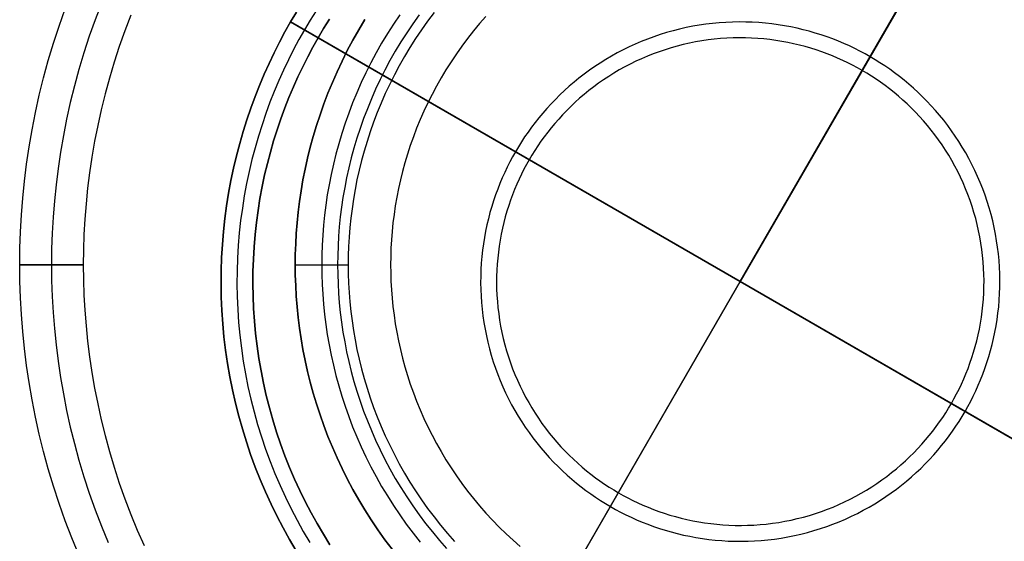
# Model space of a CAD drawing. Header units: millimetres. Extents: x 3618.4 to 3688.4, y 1698.4 to 1768.4.
# Tile 2 of 4: x 3618.4 to 3664.9, y 1720.4 to 1745. Entities that reach past the tile are written whole.
import ezdxf

# ---------------------------------------------------------------- set-up
doc = ezdxf.new("R2010")
doc.units = ezdxf.units.MM
doc.header["$MEASUREMENT"] = 0
for name, color, linetype in [('Layer 02', 7, 'Continuous'), ('Layer 03', 7, 'Continuous'), ('Layer 05', 7, 'Continuous')]:
    doc.layers.add(name, color=color, linetype=linetype)

msp = doc.modelspace()

# ---------------------------------------------------------------- linework, layer by layer
at = {"layer": 'Layer 02', "color": 192}
for points in [[(3652.403, 1732.612), (3664.653, 1753.83)], [(3663.903, 1752.531), (3652.403, 1732.612)], [(3631.185, 1744.862), (3631.462, 1745.33)], [(3631.185, 1744.862), (3631.462, 1745.33)], [(3631.462, 1745.33), (3631.185, 1744.862)], [(3632.385, 1745.392), (3632.103, 1744.941), (3631.835, 1744.487)], [(3633.017, 1744.989), (3632.744, 1744.551), (3632.484, 1744.112)], [(3632.484, 1744.112), (3632.744, 1744.551), (3633.017, 1744.989)], [(3633.017, 1744.989), (3632.744, 1744.551), (3632.484, 1744.112)], [(3631.448, 1719.918), (3631.132, 1720.454), (3630.829, 1721.001), (3630.539, 1721.556), (3630.263, 1722.121), (3630, 1722.693), (3629.752, 1723.273), (3629.519, 1723.861), (3629.301, 1724.455), (3629.097, 1725.055), (3628.91, 1725.661), (3628.738, 1726.271), (3628.581, 1726.886), (3628.441, 1727.504), (3628.317, 1728.125), (3628.209, 1728.749), (3628.118, 1729.374), (3628.042, 1730.001), (3627.983, 1730.628), (3627.94, 1731.255), (3627.914, 1731.881), (3627.903, 1732.506), (3627.908, 1733.128), (3627.929, 1733.748), (3627.966, 1734.365), (3628.017, 1734.979), (3628.084, 1735.588), (3628.166, 1736.192), (3628.262, 1736.791), (3628.372, 1737.384), (3628.496, 1737.971), (3628.634, 1738.551), (3628.784, 1739.124), (3628.947, 1739.69), (3629.123, 1740.247), (3629.31, 1740.797), (3629.509, 1741.338), (3629.719, 1741.87), (3629.94, 1742.392), (3630.17, 1742.906), (3630.411, 1743.41), (3630.66, 1743.904), (3630.919, 1744.388), (3631.185, 1744.862)], [(3631.448, 1719.918), (3631.132, 1720.454), (3630.829, 1721.001), (3630.539, 1721.556), (3630.263, 1722.121), (3630, 1722.693), (3629.752, 1723.273), (3629.519, 1723.861), (3629.301, 1724.455), (3629.097, 1725.055), (3628.91, 1725.661), (3628.738, 1726.271), (3628.581, 1726.886), (3628.441, 1727.504), (3628.317, 1728.125), (3628.209, 1728.749), (3628.118, 1729.374), (3628.042, 1730.001), (3627.983, 1730.628), (3627.94, 1731.255), (3627.914, 1731.881), (3627.903, 1732.506), (3627.908, 1733.128), (3627.929, 1733.748), (3627.966, 1734.365), (3628.017, 1734.979), (3628.084, 1735.588), (3628.166, 1736.192), (3628.262, 1736.791), (3628.372, 1737.384), (3628.496, 1737.971), (3628.634, 1738.551), (3628.784, 1739.124), (3628.947, 1739.69), (3629.123, 1740.247), (3629.31, 1740.797), (3629.509, 1741.338), (3629.719, 1741.87), (3629.94, 1742.392), (3630.17, 1742.906), (3630.411, 1743.41), (3630.66, 1743.904), (3630.919, 1744.388), (3631.185, 1744.862)], [(3631.185, 1744.862), (3630.919, 1744.388), (3630.66, 1743.904), (3630.411, 1743.41), (3630.17, 1742.906), (3629.94, 1742.392), (3629.719, 1741.87), (3629.509, 1741.338), (3629.31, 1740.797), (3629.123, 1740.247), (3628.947, 1739.69), (3628.784, 1739.124), (3628.634, 1738.551), (3628.496, 1737.971), (3628.372, 1737.384), (3628.262, 1736.791), (3628.166, 1736.192), (3628.084, 1735.588), (3628.017, 1734.979), (3627.966, 1734.365), (3627.929, 1733.748), (3627.908, 1733.128), (3627.903, 1732.506), (3627.914, 1731.881), (3627.94, 1731.255), (3627.983, 1730.628), (3628.042, 1730.001), (3628.118, 1729.374), (3628.209, 1728.749), (3628.317, 1728.125), (3628.441, 1727.504), (3628.581, 1726.886), (3628.738, 1726.271), (3628.91, 1725.661), (3629.097, 1725.055), (3629.301, 1724.455), (3629.519, 1723.861), (3629.752, 1723.273), (3630, 1722.693), (3630.263, 1722.121), (3630.539, 1721.556), (3630.829, 1721.001), (3631.132, 1720.454), (3631.448, 1719.918)], [(3652.403, 1732.612), (3631.185, 1744.862)], [(3631.185, 1744.862), (3632.484, 1744.112)], [(3663.012, 1726.487), (3663.145, 1726.724), (3663.274, 1726.966), (3663.399, 1727.213), (3663.519, 1727.465), (3663.634, 1727.722), (3663.745, 1727.983), (3663.85, 1728.249), (3663.949, 1728.52), (3664.043, 1728.794), (3664.131, 1729.073), (3664.212, 1729.356), (3664.287, 1729.643), (3664.356, 1729.933), (3664.418, 1730.226), (3664.473, 1730.523), (3664.521, 1730.822), (3664.562, 1731.124), (3664.596, 1731.429), (3664.621, 1731.735), (3664.64, 1732.044), (3664.65, 1732.354), (3664.653, 1732.665), (3664.647, 1732.978), (3664.634, 1733.291), (3664.613, 1733.604), (3664.583, 1733.918), (3664.545, 1734.231), (3664.5, 1734.544), (3664.446, 1734.855), (3664.384, 1735.166), (3664.313, 1735.475), (3664.235, 1735.783), (3664.149, 1736.088), (3664.055, 1736.391), (3663.954, 1736.691), (3663.845, 1736.988), (3663.728, 1737.281), (3663.604, 1737.571), (3663.473, 1737.858), (3663.335, 1738.14), (3663.19, 1738.418), (3663.038, 1738.691), (3662.88, 1738.959), (3662.716, 1739.222), (3662.546, 1739.481), (3662.37, 1739.733), (3662.189, 1739.98), (3662.003, 1740.221), (3661.811, 1740.457), (3661.615, 1740.686), (3661.415, 1740.909), (3661.21, 1741.126), (3661.002, 1741.336), (3660.79, 1741.541), (3660.574, 1741.738), (3660.356, 1741.929), (3660.135, 1742.114), (3659.911, 1742.292), (3659.685, 1742.463), (3659.456, 1742.628), (3659.226, 1742.786), (3658.995, 1742.937), (3658.762, 1743.082), (3658.528, 1743.221), (3658.291, 1743.354), (3658.049, 1743.483), (3657.802, 1743.608), (3657.55, 1743.728), (3657.293, 1743.844), (3657.032, 1743.954), (3656.766, 1744.059), (3656.495, 1744.158), (3656.22, 1744.252), (3655.942, 1744.34), (3655.659, 1744.421), (3655.372, 1744.497), (3655.082, 1744.565), (3654.789, 1744.627), (3654.492, 1744.683), (3654.193, 1744.731), (3653.891, 1744.771), (3653.586, 1744.805), (3653.279, 1744.831), (3652.971, 1744.849), (3652.661, 1744.859), (3652.35, 1744.862), (3652.037, 1744.857), (3651.724, 1744.843), (3651.411, 1744.822), (3651.097, 1744.792), (3650.784, 1744.755), (3650.471, 1744.709), (3650.159, 1744.655), (3649.849, 1744.593), (3649.54, 1744.523), (3649.232, 1744.445), (3648.927, 1744.359), (3648.624, 1744.265), (3648.324, 1744.163), (3648.027, 1744.054), (3647.733, 1743.937), (3647.443, 1743.813), (3647.157, 1743.682), (3646.875, 1743.544), (3646.597, 1743.399), (3646.324, 1743.247), (3646.056, 1743.089), (3645.792, 1742.925), (3645.534, 1742.755), (3645.282, 1742.58), (3645.035, 1742.398), (3644.793, 1742.212), (3644.558, 1742.021), (3644.329, 1741.825), (3644.106, 1741.624), (3643.889, 1741.42), (3643.678, 1741.211), (3643.474, 1740.999), (3643.277, 1740.784), (3643.086, 1740.565), (3642.901, 1740.344), (3642.723, 1740.12), (3642.552, 1739.894), (3642.387, 1739.666), (3642.229, 1739.435), (3642.078, 1739.204), (3641.933, 1738.971), (3641.794, 1738.737)], [(3631.835, 1744.487), (3631.576, 1744.028), (3631.326, 1743.558), (3631.084, 1743.079), (3630.851, 1742.591), (3630.627, 1742.093), (3630.414, 1741.586), (3630.21, 1741.07), (3630.017, 1740.546), (3629.836, 1740.014), (3629.665, 1739.473), (3629.507, 1738.925), (3629.361, 1738.369), (3629.228, 1737.807), (3629.108, 1737.238), (3629.001, 1736.663), (3628.908, 1736.082), (3628.829, 1735.497), (3628.764, 1734.906), (3628.714, 1734.312), (3628.678, 1733.714), (3628.658, 1733.112), (3628.653, 1732.509), (3628.663, 1731.903), (3628.689, 1731.296), (3628.731, 1730.689), (3628.788, 1730.081), (3628.861, 1729.473), (3628.95, 1728.867), (3629.054, 1728.263), (3629.175, 1727.66), (3629.311, 1727.061), (3629.462, 1726.465), (3629.629, 1725.873), (3629.811, 1725.286), (3630.008, 1724.705), (3630.22, 1724.129), (3630.446, 1723.559), (3630.686, 1722.997), (3630.941, 1722.442), (3631.208, 1721.895), (3631.489, 1721.356), (3631.783, 1720.827), (3632.089, 1720.306)], [(3632.484, 1744.112), (3632.234, 1743.667), (3631.991, 1743.213), (3631.757, 1742.749), (3631.531, 1742.276), (3631.315, 1741.794), (3631.108, 1741.303), (3630.911, 1740.803), (3630.724, 1740.296), (3630.548, 1739.78), (3630.383, 1739.256), (3630.23, 1738.725), (3630.089, 1738.187), (3629.96, 1737.643), (3629.843, 1737.092), (3629.74, 1736.535), (3629.65, 1735.973), (3629.573, 1735.405), (3629.51, 1734.834), (3629.462, 1734.258), (3629.428, 1733.679), (3629.408, 1733.097), (3629.403, 1732.512), (3629.413, 1731.926), (3629.438, 1731.338), (3629.478, 1730.749), (3629.534, 1730.161), (3629.605, 1729.573), (3629.691, 1728.985), (3629.792, 1728.4), (3629.908, 1727.817), (3630.04, 1727.236), (3630.187, 1726.659), (3630.348, 1726.086), (3630.524, 1725.518), (3630.715, 1724.954), (3630.92, 1724.397), (3631.139, 1723.845), (3631.372, 1723.3), (3631.618, 1722.763), (3631.878, 1722.233), (3632.15, 1721.712), (3632.434, 1721.199), (3632.731, 1720.695), (3633.039, 1720.201)], [(3633.039, 1720.201), (3632.731, 1720.695), (3632.434, 1721.199), (3632.15, 1721.712), (3631.878, 1722.233), (3631.618, 1722.763), (3631.372, 1723.3), (3631.139, 1723.845), (3630.92, 1724.397), (3630.715, 1724.954), (3630.524, 1725.518), (3630.348, 1726.086), (3630.187, 1726.659), (3630.04, 1727.236), (3629.908, 1727.817), (3629.792, 1728.4), (3629.691, 1728.985), (3629.605, 1729.573), (3629.534, 1730.161), (3629.478, 1730.749), (3629.438, 1731.338), (3629.413, 1731.926), (3629.403, 1732.512), (3629.408, 1733.097), (3629.428, 1733.679), (3629.462, 1734.258), (3629.51, 1734.834), (3629.573, 1735.405), (3629.65, 1735.973), (3629.74, 1736.535), (3629.843, 1737.092), (3629.96, 1737.643), (3630.089, 1738.187), (3630.23, 1738.725), (3630.383, 1739.256), (3630.548, 1739.78), (3630.724, 1740.296), (3630.911, 1740.803), (3631.108, 1741.303), (3631.315, 1741.794), (3631.531, 1742.276), (3631.757, 1742.749), (3631.991, 1743.213), (3632.234, 1743.667), (3632.484, 1744.112)], [(3632.484, 1744.112), (3632.234, 1743.667), (3631.991, 1743.213), (3631.757, 1742.749), (3631.531, 1742.276), (3631.315, 1741.794), (3631.108, 1741.303), (3630.911, 1740.803), (3630.724, 1740.296), (3630.548, 1739.78), (3630.383, 1739.256), (3630.23, 1738.725), (3630.089, 1738.187), (3629.96, 1737.643), (3629.843, 1737.092), (3629.74, 1736.535), (3629.65, 1735.973), (3629.573, 1735.405), (3629.51, 1734.834), (3629.462, 1734.258), (3629.428, 1733.679), (3629.408, 1733.097), (3629.403, 1732.512), (3629.413, 1731.926), (3629.438, 1731.338), (3629.478, 1730.749), (3629.534, 1730.161), (3629.605, 1729.573), (3629.691, 1728.985), (3629.792, 1728.4), (3629.908, 1727.817), (3630.04, 1727.236), (3630.187, 1726.659), (3630.348, 1726.086), (3630.524, 1725.518), (3630.715, 1724.954), (3630.92, 1724.397), (3631.139, 1723.845), (3631.372, 1723.3), (3631.618, 1722.763), (3631.878, 1722.233), (3632.15, 1721.712), (3632.434, 1721.199), (3632.731, 1720.695), (3633.039, 1720.201)], [(3632.484, 1744.112), (3652.403, 1732.612)], [(3662.362, 1726.862), (3662.487, 1727.085), (3662.609, 1727.312), (3662.726, 1727.544), (3662.838, 1727.78), (3662.947, 1728.021), (3663.05, 1728.267), (3663.149, 1728.516), (3663.242, 1728.77), (3663.33, 1729.028), (3663.413, 1729.29), (3663.489, 1729.555), (3663.56, 1729.824), (3663.624, 1730.097), (3663.683, 1730.372), (3663.734, 1730.651), (3663.779, 1730.932), (3663.818, 1731.215), (3663.849, 1731.501), (3663.873, 1731.789), (3663.89, 1732.079), (3663.9, 1732.37), (3663.903, 1732.662), (3663.898, 1732.955), (3663.885, 1733.249), (3663.865, 1733.543), (3663.837, 1733.838), (3663.802, 1734.132), (3663.759, 1734.425), (3663.708, 1734.718), (3663.65, 1735.01), (3663.584, 1735.3), (3663.511, 1735.588), (3663.43, 1735.875), (3663.342, 1736.159), (3663.247, 1736.441), (3663.144, 1736.72), (3663.035, 1736.995), (3662.918, 1737.268), (3662.795, 1737.537), (3662.665, 1737.801), (3662.529, 1738.062), (3662.387, 1738.319), (3662.239, 1738.571), (3662.085, 1738.818), (3661.925, 1739.06), (3661.76, 1739.297), (3661.59, 1739.529), (3661.415, 1739.756), (3661.235, 1739.976), (3661.051, 1740.192), (3660.863, 1740.401), (3660.671, 1740.605), (3660.476, 1740.802), (3660.276, 1740.994), (3660.074, 1741.179), (3659.869, 1741.359), (3659.661, 1741.532), (3659.451, 1741.699), (3659.239, 1741.86), (3659.024, 1742.014), (3658.808, 1742.163), (3658.591, 1742.305), (3658.372, 1742.441), (3658.153, 1742.571), (3657.93, 1742.696), (3657.703, 1742.818), (3657.471, 1742.935), (3657.235, 1743.048), (3656.994, 1743.156), (3656.748, 1743.259), (3656.498, 1743.358), (3656.245, 1743.451), (3655.987, 1743.539), (3655.725, 1743.622), (3655.459, 1743.698), (3655.19, 1743.769), (3654.918, 1743.834), (3654.643, 1743.892), (3654.364, 1743.944), (3654.083, 1743.989), (3653.8, 1744.027), (3653.514, 1744.058), (3653.226, 1744.083), (3652.936, 1744.1), (3652.645, 1744.109), (3652.353, 1744.112), (3652.06, 1744.107), (3651.766, 1744.094), (3651.471, 1744.074), (3651.177, 1744.047), (3650.883, 1744.011), (3650.59, 1743.968), (3650.297, 1743.918), (3650.005, 1743.859), (3649.715, 1743.793), (3649.426, 1743.72), (3649.14, 1743.639), (3648.856, 1743.551), (3648.574, 1743.456), (3648.295, 1743.353), (3648.019, 1743.244), (3647.747, 1743.127), (3647.478, 1743.004), (3647.213, 1742.875), (3646.953, 1742.738), (3646.696, 1742.596), (3646.444, 1742.448), (3646.197, 1742.294), (3645.955, 1742.134), (3645.718, 1741.969), (3645.486, 1741.799), (3645.259, 1741.624), (3645.038, 1741.445), (3644.823, 1741.261), (3644.614, 1741.073), (3644.41, 1740.88), (3644.212, 1740.685), (3644.021, 1740.486), (3643.835, 1740.283), (3643.656, 1740.078), (3643.483, 1739.87), (3643.316, 1739.66), (3643.155, 1739.448), (3643, 1739.234), (3642.852, 1739.018), (3642.71, 1738.8), (3642.574, 1738.582), (3642.444, 1738.362)], [(3641.794, 1738.737), (3641.661, 1738.5), (3641.531, 1738.258), (3641.407, 1738.011), (3641.287, 1737.759), (3641.171, 1737.502), (3641.061, 1737.241), (3640.956, 1736.975), (3640.857, 1736.704), (3640.763, 1736.43), (3640.675, 1736.151), (3640.593, 1735.868), (3640.518, 1735.581), (3640.449, 1735.291), (3640.387, 1734.998), (3640.332, 1734.701), (3640.284, 1734.402), (3640.243, 1734.1), (3640.21, 1733.795), (3640.184, 1733.489), (3640.166, 1733.18), (3640.156, 1732.87), (3640.153, 1732.559), (3640.158, 1732.246), (3640.172, 1731.933), (3640.193, 1731.62), (3640.223, 1731.306), (3640.26, 1730.993), (3640.306, 1730.68), (3640.36, 1730.369), (3640.422, 1730.058), (3640.492, 1729.749), (3640.57, 1729.441), (3640.656, 1729.136), (3640.75, 1728.834), (3640.852, 1728.533), (3640.961, 1728.236), (3641.078, 1727.943), (3641.202, 1727.653), (3641.333, 1727.366), (3641.471, 1727.084), (3641.616, 1726.806), (3641.767, 1726.533), (3641.925, 1726.265), (3642.089, 1726.002), (3642.26, 1725.744), (3642.435, 1725.491), (3642.616, 1725.244), (3642.803, 1725.003), (3642.994, 1724.767), (3643.19, 1724.538), (3643.391, 1724.315), (3643.595, 1724.098), (3643.804, 1723.888), (3644.016, 1723.683), (3644.231, 1723.486), (3644.45, 1723.295), (3644.671, 1723.11), (3644.895, 1722.932), (3645.121, 1722.761), (3645.349, 1722.596), (3645.579, 1722.438), (3645.811, 1722.287), (3646.044, 1722.142), (3646.278, 1722.003), (3646.515, 1721.87), (3646.757, 1721.741), (3647.004, 1721.616), (3647.256, 1721.496), (3647.513, 1721.38), (3647.774, 1721.27), (3648.04, 1721.165), (3648.31, 1721.066), (3648.585, 1720.972), (3648.864, 1720.884), (3649.147, 1720.803), (3649.433, 1720.727), (3649.723, 1720.659), (3650.017, 1720.597), (3650.313, 1720.542), (3650.613, 1720.494), (3650.915, 1720.453), (3651.22, 1720.419), (3651.526, 1720.393), (3651.835, 1720.375), (3652.145, 1720.365), (3652.456, 1720.362), (3652.768, 1720.367), (3653.081, 1720.381), (3653.395, 1720.402), (3653.708, 1720.432), (3654.022, 1720.469), (3654.334, 1720.515), (3654.646, 1720.569), (3654.957, 1720.631), (3655.266, 1720.701), (3655.573, 1720.779), (3655.879, 1720.865), (3656.181, 1720.959), (3656.481, 1721.061), (3656.778, 1721.17), (3657.072, 1721.287), (3657.362, 1721.411), (3657.649, 1721.542), (3657.931, 1721.68), (3658.208, 1721.825), (3658.482, 1721.977), (3658.75, 1722.135), (3659.013, 1722.299), (3659.271, 1722.469), (3659.524, 1722.644), (3659.771, 1722.826), (3660.012, 1723.012), (3660.248, 1723.203), (3660.477, 1723.399), (3660.7, 1723.6), (3660.917, 1723.804), (3661.127, 1724.013), (3661.331, 1724.225), (3661.529, 1724.44), (3661.72, 1724.659), (3661.904, 1724.88), (3662.082, 1725.104), (3662.254, 1725.33), (3662.418, 1725.559), (3662.576, 1725.789), (3662.728, 1726.02), (3662.873, 1726.253), (3663.012, 1726.487)], [(3642.444, 1738.362), (3642.318, 1738.14), (3642.197, 1737.912), (3642.08, 1737.68), (3641.967, 1737.444), (3641.859, 1737.203), (3641.755, 1736.957), (3641.657, 1736.708), (3641.563, 1736.454), (3641.476, 1736.196), (3641.393, 1735.934), (3641.316, 1735.669), (3641.246, 1735.4), (3641.181, 1735.127), (3641.123, 1734.852), (3641.071, 1734.573), (3641.026, 1734.292), (3640.988, 1734.009), (3640.957, 1733.723), (3640.932, 1733.435), (3640.915, 1733.145), (3640.905, 1732.854), (3640.903, 1732.562), (3640.908, 1732.269), (3640.92, 1731.975), (3640.941, 1731.681), (3640.968, 1731.386), (3641.004, 1731.092), (3641.047, 1730.799), (3641.097, 1730.506), (3641.156, 1730.214), (3641.221, 1729.924), (3641.295, 1729.636), (3641.375, 1729.349), (3641.464, 1729.065), (3641.559, 1728.783), (3641.661, 1728.504), (3641.771, 1728.229), (3641.887, 1727.956), (3642.011, 1727.687), (3642.14, 1727.423), (3642.276, 1727.162), (3642.419, 1726.905), (3642.567, 1726.653), (3642.721, 1726.406), (3642.881, 1726.164), (3643.046, 1725.927), (3643.216, 1725.695), (3643.391, 1725.469), (3643.57, 1725.248), (3643.754, 1725.032), (3643.942, 1724.823), (3644.134, 1724.619), (3644.33, 1724.422), (3644.529, 1724.23), (3644.731, 1724.045), (3644.937, 1723.865), (3645.144, 1723.692), (3645.355, 1723.525), (3645.567, 1723.364), (3645.781, 1723.21), (3645.997, 1723.061), (3646.215, 1722.919), (3646.433, 1722.783), (3646.653, 1722.653), (3646.875, 1722.528), (3647.103, 1722.406), (3647.334, 1722.289), (3647.571, 1722.176), (3647.812, 1722.068), (3648.057, 1721.965), (3648.307, 1721.866), (3648.561, 1721.773), (3648.819, 1721.685), (3649.081, 1721.602), (3649.346, 1721.526), (3649.615, 1721.455), (3649.887, 1721.39), (3650.163, 1721.332), (3650.441, 1721.281), (3650.722, 1721.235), (3651.006, 1721.197), (3651.292, 1721.166), (3651.58, 1721.142), (3651.869, 1721.124), (3652.161, 1721.115), (3652.453, 1721.112), (3652.746, 1721.117), (3653.04, 1721.13), (3653.334, 1721.15), (3653.628, 1721.178), (3653.923, 1721.213), (3654.216, 1721.256), (3654.509, 1721.307), (3654.8, 1721.365), (3655.091, 1721.431), (3655.379, 1721.504), (3655.666, 1721.585), (3655.95, 1721.673), (3656.232, 1721.768), (3656.511, 1721.871), (3656.786, 1721.98), (3657.059, 1722.097), (3657.327, 1722.22), (3657.592, 1722.349), (3657.853, 1722.486), (3658.109, 1722.628), (3658.361, 1722.776), (3658.609, 1722.93), (3658.851, 1723.09), (3659.088, 1723.255), (3659.32, 1723.425), (3659.546, 1723.6), (3659.767, 1723.779), (3659.982, 1723.963), (3660.192, 1724.152), (3660.395, 1724.344), (3660.593, 1724.539), (3660.785, 1724.738), (3660.97, 1724.941), (3661.15, 1725.146), (3661.323, 1725.354), (3661.49, 1725.564), (3661.651, 1725.776), (3661.805, 1725.99), (3661.954, 1726.206), (3662.096, 1726.424), (3662.232, 1726.642), (3662.362, 1726.862)], [(3652.403, 1732.612), (3640.153, 1711.394)], [(3640.903, 1712.693), (3652.403, 1732.612)], [(3652.403, 1732.612), (3672.321, 1721.112)], [(3673.62, 1720.362), (3652.403, 1732.612)]]:
    msp.add_lwpolyline(points, dxfattribs=at)
at = {"layer": 'Layer 02', "color": 192, "extrusion": (1, 0, 0)}
for points in [[(1744.862, 71.03), (1744.862, 91.03)], [(1744.112, 91.03), (1744.112, 72.53)]]:
    msp.add_lwpolyline(points, dxfattribs=at)
at = {"layer": 'Layer 03', "color": 5, "extrusion": (1, 0, 0)}
for points in [[(1733.407, 72.769), (1753.451, 72.769), (1753.496, 72.771), (1753.541, 72.773), (1753.587, 72.777), (1753.632, 72.782), (1753.678, 72.787), (1753.725, 72.794), (1753.771, 72.802), (1753.817, 72.812), (1753.864, 72.822), (1753.911, 72.833), (1753.957, 72.846), (1754.004, 72.86), (1754.05, 72.875), (1754.097, 72.892), (1754.143, 72.909), (1754.189, 72.928), (1754.235, 72.948), (1754.28, 72.97), (1754.326, 72.992), (1754.37, 73.016), (1754.414, 73.041), (1754.458, 73.068), (1754.501, 73.095), (1754.544, 73.124), (1754.586, 73.153), (1754.627, 73.184), (1754.668, 73.216), (1754.707, 73.249), (1754.746, 73.283), (1754.784, 73.319), (1754.821, 73.355), (1754.857, 73.392), (1754.892, 73.43), (1754.927, 73.469), (1754.96, 73.508), (1754.992, 73.549), (1755.023, 73.59), (1755.052, 73.632), (1755.081, 73.675), (1755.108, 73.718), (1755.135, 73.761), (1755.16, 73.806), (1755.184, 73.85), (1755.206, 73.895), (1755.228, 73.941), (1755.248, 73.987), (1755.267, 74.033), (1755.284, 74.079), (1755.301, 74.125), (1755.316, 74.172), (1755.33, 74.219), (1755.343, 74.265), (1755.354, 74.312), (1755.364, 74.359), (1755.374, 74.405), (1755.382, 74.451), (1755.388, 74.498), (1755.394, 74.544), (1755.399, 74.589), (1755.402, 74.635), (1755.405, 74.68), (1755.406, 74.725), (1755.407, 165.231)], [(1752.907, 165.231), (1752.906, 77.225), (1752.905, 77.18), (1752.902, 77.135), (1752.899, 77.089), (1752.894, 77.044), (1752.888, 76.998), (1752.882, 76.951), (1752.874, 76.905), (1752.864, 76.859), (1752.854, 76.812), (1752.843, 76.765), (1752.83, 76.719), (1752.816, 76.672), (1752.801, 76.625), (1752.784, 76.579), (1752.767, 76.533), (1752.748, 76.487), (1752.728, 76.441), (1752.706, 76.395), (1752.684, 76.35), (1752.66, 76.306), (1752.635, 76.261), (1752.608, 76.218), (1752.581, 76.175), (1752.552, 76.132), (1752.523, 76.09), (1752.492, 76.049), (1752.46, 76.008), (1752.427, 75.969), (1752.392, 75.93), (1752.357, 75.892), (1752.321, 75.855), (1752.284, 75.819), (1752.246, 75.783), (1752.207, 75.749), (1752.168, 75.716), (1752.127, 75.684), (1752.086, 75.653), (1752.044, 75.624), (1752.001, 75.595), (1751.958, 75.568), (1751.914, 75.541), (1751.87, 75.516), (1751.826, 75.492), (1751.78, 75.47), (1751.735, 75.448), (1751.689, 75.428), (1751.643, 75.409), (1751.597, 75.392), (1751.55, 75.375), (1751.504, 75.36), (1751.457, 75.346), (1751.411, 75.333), (1751.364, 75.322), (1751.317, 75.312), (1751.271, 75.302), (1751.225, 75.294), (1751.178, 75.287), (1751.132, 75.282), (1751.087, 75.277), (1751.041, 75.273), (1750.996, 75.271), (1750.951, 75.269), (1733.407, 75.269)], [(1713.907, 165.231), (1713.907, 77.225), (1713.909, 77.18), (1713.911, 77.135), (1713.915, 77.089), (1713.92, 77.044), (1713.925, 76.998), (1713.932, 76.951), (1713.94, 76.905), (1713.95, 76.859), (1713.96, 76.812), (1713.971, 76.765), (1713.984, 76.719), (1713.998, 76.672), (1714.013, 76.625), (1714.03, 76.579), (1714.047, 76.533), (1714.066, 76.487), (1714.086, 76.441), (1714.108, 76.395), (1714.13, 76.35), (1714.154, 76.306), (1714.179, 76.261), (1714.206, 76.218), (1714.233, 76.175), (1714.262, 76.132), (1714.291, 76.09), (1714.322, 76.049), (1714.354, 76.008), (1714.387, 75.969), (1714.421, 75.93), (1714.457, 75.892), (1714.493, 75.855), (1714.53, 75.819), (1714.568, 75.783), (1714.607, 75.749), (1714.646, 75.716), (1714.687, 75.684), (1714.728, 75.653), (1714.77, 75.624), (1714.813, 75.595), (1714.856, 75.568), (1714.899, 75.541), (1714.944, 75.516), (1714.988, 75.492), (1715.033, 75.47), (1715.079, 75.448), (1715.125, 75.428), (1715.171, 75.409), (1715.217, 75.392), (1715.263, 75.375), (1715.31, 75.36), (1715.357, 75.346), (1715.403, 75.333), (1715.45, 75.322), (1715.497, 75.312), (1715.543, 75.302), (1715.589, 75.294), (1715.636, 75.287), (1715.682, 75.282), (1715.727, 75.277), (1715.773, 75.273), (1715.818, 75.271), (1715.863, 75.269), (1733.407, 75.269)], [(1733.407, 72.769), (1713.363, 72.769), (1713.318, 72.771), (1713.273, 72.773), (1713.227, 72.777), (1713.182, 72.782), (1713.136, 72.787), (1713.089, 72.794), (1713.043, 72.802), (1712.997, 72.812), (1712.95, 72.822), (1712.903, 72.833), (1712.857, 72.846), (1712.81, 72.86), (1712.763, 72.875), (1712.717, 72.892), (1712.671, 72.909), (1712.625, 72.928), (1712.579, 72.948), (1712.533, 72.97), (1712.488, 72.992), (1712.444, 73.016), (1712.399, 73.041), (1712.356, 73.068), (1712.313, 73.095), (1712.27, 73.124), (1712.228, 73.153), (1712.187, 73.184), (1712.146, 73.216), (1712.107, 73.249), (1712.068, 73.283), (1712.03, 73.319), (1711.993, 73.355), (1711.957, 73.392), (1711.921, 73.43), (1711.887, 73.469), (1711.854, 73.508), (1711.822, 73.549), (1711.791, 73.59), (1711.762, 73.632), (1711.733, 73.675), (1711.706, 73.718), (1711.679, 73.761), (1711.654, 73.806), (1711.63, 73.85), (1711.608, 73.895), (1711.586, 73.941), (1711.566, 73.987), (1711.547, 74.033), (1711.53, 74.079), (1711.513, 74.125), (1711.498, 74.172), (1711.484, 74.219), (1711.471, 74.265), (1711.46, 74.312), (1711.45, 74.359), (1711.44, 74.405), (1711.432, 74.451), (1711.425, 74.498), (1711.42, 74.544), (1711.415, 74.589), (1711.411, 74.635), (1711.409, 74.68), (1711.407, 74.725), (1711.407, 165.231)]]:
    msp.add_lwpolyline(points, dxfattribs=at)
at = {"layer": 'Layer 03', "color": 5}
for points in [[(3636.332, 1745.203), (3636.035, 1744.762), (3635.75, 1744.314), (3635.478, 1743.86), (3635.218, 1743.401), (3634.971, 1742.937), (3634.736, 1742.469), (3634.514, 1741.998), (3634.306, 1741.523), (3634.11, 1741.045), (3633.926, 1740.565), (3633.756, 1740.083), (3633.598, 1739.6), (3633.454, 1739.116), (3633.321, 1738.632), (3633.202, 1738.148), (3633.094, 1737.665), (3632.999, 1737.183), (3632.916, 1736.702), (3632.845, 1736.223), (3632.785, 1735.746), (3632.737, 1735.271), (3632.699, 1734.8), (3632.673, 1734.332), (3632.658, 1733.868), (3632.653, 1733.407)], [(3637.247, 1745.196), (3636.949, 1744.777), (3636.663, 1744.351), (3636.388, 1743.919), (3636.126, 1743.482), (3635.875, 1743.04), (3635.637, 1742.593), (3635.411, 1742.142), (3635.197, 1741.687), (3634.996, 1741.229), (3634.807, 1740.769), (3634.63, 1740.306), (3634.466, 1739.842), (3634.314, 1739.376), (3634.175, 1738.91), (3634.047, 1738.444), (3633.932, 1737.977), (3633.828, 1737.511), (3633.737, 1737.046), (3633.656, 1736.583), (3633.588, 1736.121), (3633.53, 1735.661), (3633.484, 1735.204), (3633.448, 1734.75), (3633.423, 1734.299), (3633.408, 1733.851), (3633.403, 1733.407)], [(3637.952, 1745.303), (3637.65, 1744.901), (3637.36, 1744.493), (3637.081, 1744.078), (3636.814, 1743.657), (3636.558, 1743.23), (3636.313, 1742.799), (3636.081, 1742.363), (3635.861, 1741.923), (3635.652, 1741.48), (3635.456, 1741.034), (3635.272, 1740.585), (3635.1, 1740.134), (3634.94, 1739.681), (3634.791, 1739.227), (3634.655, 1738.773), (3634.531, 1738.318), (3634.419, 1737.863), (3634.318, 1737.409), (3634.228, 1736.955), (3634.15, 1736.503), (3634.083, 1736.053), (3634.027, 1735.605), (3633.982, 1735.159), (3633.947, 1734.716), (3633.922, 1734.276), (3633.907, 1733.84), (3633.903, 1733.407)], [(3637.952, 1745.303), (3637.65, 1744.901), (3637.36, 1744.493), (3637.081, 1744.078), (3636.814, 1743.657), (3636.558, 1743.23), (3636.313, 1742.799), (3636.081, 1742.363), (3635.861, 1741.923), (3635.652, 1741.48), (3635.456, 1741.034), (3635.272, 1740.585), (3635.1, 1740.134), (3634.94, 1739.681), (3634.791, 1739.227), (3634.655, 1738.773), (3634.531, 1738.318), (3634.419, 1737.863), (3634.318, 1737.409), (3634.228, 1736.955), (3634.15, 1736.503), (3634.083, 1736.053), (3634.027, 1735.605), (3633.982, 1735.159), (3633.947, 1734.716), (3633.922, 1734.276), (3633.907, 1733.84), (3633.903, 1733.407)], [(3640.405, 1745.124), (3640.106, 1744.784), (3639.816, 1744.437), (3639.536, 1744.083), (3639.266, 1743.722), (3639.006, 1743.356), (3638.755, 1742.983), (3638.515, 1742.605), (3638.285, 1742.223), (3638.066, 1741.836), (3637.858, 1741.445), (3637.66, 1741.05), (3637.473, 1740.652), (3637.297, 1740.252), (3637.131, 1739.849), (3636.977, 1739.444), (3636.833, 1739.038), (3636.7, 1738.63), (3636.578, 1738.222), (3636.467, 1737.814), (3636.366, 1737.406), (3636.275, 1736.998), (3636.195, 1736.591), (3636.125, 1736.186), (3636.065, 1735.782), (3636.014, 1735.379), (3635.973, 1734.979), (3635.942, 1734.582), (3635.92, 1734.187), (3635.907, 1733.795), (3635.903, 1733.407)], [(3631.403, 1733.407), (3631.408, 1733.895), (3631.425, 1734.388), (3631.452, 1734.884), (3631.492, 1735.384), (3631.543, 1735.887), (3631.606, 1736.392), (3631.682, 1736.9), (3631.77, 1737.41), (3631.871, 1737.922), (3631.985, 1738.434), (3632.112, 1738.947), (3632.252, 1739.46), (3632.405, 1739.973), (3632.573, 1740.485), (3632.753, 1740.996), (3632.947, 1741.505), (3633.155, 1742.012), (3633.377, 1742.515), (3633.612, 1743.015), (3633.86, 1743.511), (3634.123, 1744.003), (3634.398, 1744.49), (3634.687, 1744.971)], [(3634.687, 1744.971), (3634.398, 1744.49), (3634.123, 1744.003), (3633.86, 1743.511), (3633.612, 1743.015), (3633.377, 1742.515), (3633.155, 1742.012), (3632.947, 1741.505), (3632.753, 1740.996), (3632.573, 1740.485), (3632.405, 1739.973), (3632.252, 1739.46), (3632.112, 1738.947), (3631.985, 1738.434), (3631.871, 1737.922), (3631.77, 1737.41), (3631.682, 1736.9), (3631.606, 1736.392), (3631.543, 1735.887), (3631.492, 1735.384), (3631.452, 1734.884), (3631.425, 1734.388), (3631.408, 1733.895), (3631.403, 1733.407)], [(3631.403, 1733.407), (3633.903, 1733.407)], [(3635.971, 1719.986), (3635.631, 1720.439), (3635.304, 1720.9), (3634.989, 1721.368), (3634.687, 1721.843), (3634.398, 1722.324), (3634.123, 1722.811), (3633.86, 1723.302), (3633.612, 1723.799), (3633.377, 1724.299), (3633.155, 1724.802), (3632.947, 1725.309), (3632.753, 1725.818), (3632.573, 1726.328), (3632.405, 1726.841), (3632.252, 1727.353), (3632.112, 1727.867), (3631.985, 1728.38), (3631.871, 1728.892), (3631.77, 1729.404), (3631.682, 1729.914), (3631.606, 1730.422), (3631.543, 1730.927), (3631.492, 1731.43), (3631.452, 1731.93), (3631.425, 1732.426), (3631.408, 1732.919), (3631.403, 1733.407)], [(3631.403, 1733.407), (3631.408, 1732.919), (3631.425, 1732.426), (3631.452, 1731.93), (3631.492, 1731.43), (3631.543, 1730.927), (3631.606, 1730.422), (3631.682, 1729.914), (3631.77, 1729.404), (3631.871, 1728.892), (3631.985, 1728.38), (3632.112, 1727.867), (3632.252, 1727.353), (3632.405, 1726.841), (3632.573, 1726.328), (3632.753, 1725.818), (3632.947, 1725.309), (3633.155, 1724.802), (3633.377, 1724.299), (3633.612, 1723.799), (3633.86, 1723.302), (3634.123, 1722.811), (3634.398, 1722.324), (3634.687, 1721.843), (3634.989, 1721.368), (3635.304, 1720.9), (3635.631, 1720.439), (3635.971, 1719.986)], [(3632.653, 1733.407), (3632.658, 1732.946), (3632.673, 1732.482), (3632.699, 1732.014), (3632.737, 1731.542), (3632.785, 1731.068), (3632.845, 1730.591), (3632.916, 1730.112), (3632.999, 1729.631), (3633.094, 1729.149), (3633.202, 1728.665), (3633.321, 1728.182), (3633.454, 1727.697), (3633.598, 1727.214), (3633.756, 1726.731), (3633.926, 1726.249), (3634.11, 1725.769), (3634.306, 1725.291), (3634.514, 1724.816), (3634.736, 1724.345), (3634.971, 1723.877), (3635.218, 1723.413), (3635.478, 1722.954), (3635.75, 1722.5), (3636.035, 1722.052), (3636.332, 1721.611), (3636.641, 1721.176), (3636.961, 1720.748), (3637.293, 1720.328)], [(3633.403, 1733.407), (3633.408, 1732.963), (3633.423, 1732.515), (3633.448, 1732.064), (3633.484, 1731.61), (3633.53, 1731.153), (3633.588, 1730.693), (3633.656, 1730.231), (3633.737, 1729.768), (3633.828, 1729.303), (3633.932, 1728.837), (3634.047, 1728.37), (3634.175, 1727.904), (3634.314, 1727.438), (3634.466, 1726.972), (3634.63, 1726.508), (3634.807, 1726.045), (3634.996, 1725.585), (3635.197, 1725.127), (3635.411, 1724.672), (3635.637, 1724.221), (3635.875, 1723.774), (3636.126, 1723.332), (3636.388, 1722.894), (3636.663, 1722.463), (3636.949, 1722.037), (3637.247, 1721.618), (3637.556, 1721.206), (3637.876, 1720.801), (3638.206, 1720.404), (3638.548, 1720.016)], [(3633.903, 1733.407), (3633.907, 1732.974), (3633.922, 1732.538), (3633.947, 1732.098), (3633.982, 1731.655), (3634.027, 1731.209), (3634.083, 1730.761), (3634.15, 1730.311), (3634.228, 1729.859), (3634.318, 1729.405), (3634.419, 1728.951), (3634.531, 1728.496), (3634.655, 1728.041), (3634.791, 1727.587), (3634.94, 1727.133), (3635.1, 1726.68), (3635.272, 1726.229), (3635.456, 1725.78), (3635.652, 1725.334), (3635.861, 1724.891), (3636.081, 1724.451), (3636.313, 1724.015), (3636.558, 1723.584), (3636.814, 1723.157), (3637.081, 1722.736), (3637.36, 1722.321), (3637.65, 1721.913), (3637.952, 1721.511), (3638.264, 1721.116), (3638.586, 1720.729), (3638.919, 1720.35)], [(3633.903, 1733.407), (3633.907, 1732.974), (3633.922, 1732.538), (3633.947, 1732.098), (3633.982, 1731.655), (3634.027, 1731.209), (3634.083, 1730.761), (3634.15, 1730.311), (3634.228, 1729.859), (3634.318, 1729.405), (3634.419, 1728.951), (3634.531, 1728.496), (3634.655, 1728.041), (3634.791, 1727.587), (3634.94, 1727.133), (3635.1, 1726.68), (3635.272, 1726.229), (3635.456, 1725.78), (3635.652, 1725.334), (3635.861, 1724.891), (3636.081, 1724.451), (3636.313, 1724.015), (3636.558, 1723.584), (3636.814, 1723.157), (3637.081, 1722.736), (3637.36, 1722.321), (3637.65, 1721.913), (3637.952, 1721.511), (3638.264, 1721.116), (3638.586, 1720.729), (3638.919, 1720.35)], [(3635.903, 1733.407), (3635.907, 1733.019), (3635.92, 1732.627), (3635.942, 1732.232), (3635.973, 1731.835), (3636.014, 1731.434), (3636.065, 1731.032), (3636.125, 1730.628), (3636.195, 1730.223), (3636.275, 1729.816), (3636.366, 1729.408), (3636.467, 1729), (3636.578, 1728.592), (3636.7, 1728.184), (3636.833, 1727.776), (3636.977, 1727.37), (3637.131, 1726.965), (3637.297, 1726.562), (3637.473, 1726.162), (3637.66, 1725.764), (3637.858, 1725.369), (3638.066, 1724.978), (3638.285, 1724.591), (3638.515, 1724.209), (3638.755, 1723.831), (3639.006, 1723.458), (3639.266, 1723.092), (3639.536, 1722.731), (3639.816, 1722.377), (3640.106, 1722.029), (3640.405, 1721.689), (3640.712, 1721.357), (3641.028, 1721.033), (3641.353, 1720.716), (3641.685, 1720.409), (3642.025, 1720.11)]]:
    msp.add_lwpolyline(points, dxfattribs=at)
at = {"layer": 'Layer 03', "color": 5, "extrusion": (0, 1, 0)}
for points in [[(-3653.403, 72.769), (-3633.358, 72.769), (-3633.313, 72.771), (-3633.268, 72.773), (-3633.223, 72.777), (-3633.177, 72.782), (-3633.131, 72.787), (-3633.085, 72.794), (-3633.039, 72.802), (-3632.992, 72.812), (-3632.946, 72.822), (-3632.899, 72.833), (-3632.852, 72.846), (-3632.806, 72.86), (-3632.759, 72.875), (-3632.713, 72.892), (-3632.666, 72.909), (-3632.62, 72.928), (-3632.575, 72.948), (-3632.529, 72.97), (-3632.484, 72.992), (-3632.439, 73.016), (-3632.395, 73.041), (-3632.351, 73.068), (-3632.308, 73.095), (-3632.266, 73.124), (-3632.224, 73.153), (-3632.183, 73.184), (-3632.142, 73.216), (-3632.102, 73.249), (-3632.064, 73.283), (-3632.026, 73.319), (-3631.988, 73.355), (-3631.952, 73.392), (-3631.917, 73.43), (-3631.883, 73.469), (-3631.85, 73.508), (-3631.818, 73.549), (-3631.787, 73.59), (-3631.757, 73.632), (-3631.729, 73.675), (-3631.701, 73.718), (-3631.675, 73.761), (-3631.65, 73.806), (-3631.626, 73.85), (-3631.603, 73.895), (-3631.582, 73.941), (-3631.562, 73.987), (-3631.543, 74.033), (-3631.525, 74.079), (-3631.509, 74.125), (-3631.494, 74.172), (-3631.48, 74.219), (-3631.467, 74.265), (-3631.456, 74.312), (-3631.445, 74.359), (-3631.436, 74.405), (-3631.428, 74.451), (-3631.421, 74.498), (-3631.415, 74.544), (-3631.411, 74.589), (-3631.407, 74.635), (-3631.405, 74.68), (-3631.403, 74.725), (-3631.403, 165.231)], [(-3633.903, 165.231), (-3633.903, 77.225), (-3633.905, 77.18), (-3633.907, 77.135), (-3633.911, 77.089), (-3633.915, 77.044), (-3633.921, 76.998), (-3633.928, 76.951), (-3633.936, 76.905), (-3633.945, 76.859), (-3633.956, 76.812), (-3633.967, 76.765), (-3633.98, 76.719), (-3633.994, 76.672), (-3634.009, 76.625), (-3634.025, 76.579), (-3634.043, 76.533), (-3634.062, 76.487), (-3634.082, 76.441), (-3634.103, 76.395), (-3634.126, 76.35), (-3634.15, 76.306), (-3634.175, 76.261), (-3634.201, 76.218), (-3634.229, 76.175), (-3634.257, 76.132), (-3634.287, 76.09), (-3634.318, 76.049), (-3634.35, 76.008), (-3634.383, 75.969), (-3634.417, 75.93), (-3634.452, 75.892), (-3634.488, 75.855), (-3634.526, 75.819), (-3634.564, 75.783), (-3634.602, 75.749), (-3634.642, 75.716), (-3634.683, 75.684), (-3634.724, 75.653), (-3634.766, 75.624), (-3634.808, 75.595), (-3634.851, 75.568), (-3634.895, 75.541), (-3634.939, 75.516), (-3634.984, 75.492), (-3635.029, 75.47), (-3635.075, 75.448), (-3635.12, 75.428), (-3635.166, 75.409), (-3635.213, 75.392), (-3635.259, 75.375), (-3635.306, 75.36), (-3635.352, 75.346), (-3635.399, 75.333), (-3635.446, 75.322), (-3635.492, 75.312), (-3635.539, 75.302), (-3635.585, 75.294), (-3635.631, 75.287), (-3635.677, 75.282), (-3635.723, 75.277), (-3635.768, 75.273), (-3635.813, 75.271), (-3635.858, 75.269), (-3653.403, 75.269)], [(-3653.403, 75.269), (-3670.947, 75.269), (-3670.992, 75.271), (-3671.037, 75.273), (-3671.082, 75.277), (-3671.128, 75.282), (-3671.174, 75.287), (-3671.22, 75.294), (-3671.267, 75.302), (-3671.313, 75.312), (-3671.36, 75.322), (-3671.406, 75.333), (-3671.453, 75.346), (-3671.5, 75.36), (-3671.546, 75.375), (-3671.593, 75.392), (-3671.639, 75.409), (-3671.685, 75.428), (-3671.731, 75.448), (-3671.776, 75.47), (-3671.821, 75.492), (-3671.866, 75.516), (-3671.91, 75.541), (-3671.954, 75.568), (-3671.997, 75.595), (-3672.04, 75.624), (-3672.082, 75.653), (-3672.123, 75.684), (-3672.163, 75.716), (-3672.203, 75.749), (-3672.242, 75.783), (-3672.28, 75.819), (-3672.317, 75.855), (-3672.353, 75.892), (-3672.388, 75.93), (-3672.422, 75.969), (-3672.455, 76.008), (-3672.487, 76.049), (-3672.518, 76.09), (-3672.548, 76.132), (-3672.577, 76.175), (-3672.604, 76.218), (-3672.63, 76.261), (-3672.655, 76.306), (-3672.679, 76.35), (-3672.702, 76.395), (-3672.723, 76.441), (-3672.743, 76.487), (-3672.762, 76.533), (-3672.78, 76.579), (-3672.796, 76.625), (-3672.811, 76.672), (-3672.825, 76.719), (-3672.838, 76.765), (-3672.85, 76.812), (-3672.86, 76.859), (-3672.869, 76.905), (-3672.877, 76.951), (-3672.884, 76.998), (-3672.89, 77.044), (-3672.895, 77.089), (-3672.898, 77.135), (-3672.901, 77.18), (-3672.902, 77.225), (-3672.903, 165.231)], [(-3675.403, 165.231), (-3675.402, 74.725), (-3675.401, 74.68), (-3675.398, 74.635), (-3675.395, 74.589), (-3675.39, 74.544), (-3675.384, 74.498), (-3675.377, 74.451), (-3675.369, 74.405), (-3675.36, 74.359), (-3675.35, 74.312), (-3675.338, 74.265), (-3675.325, 74.219), (-3675.311, 74.172), (-3675.296, 74.125), (-3675.28, 74.079), (-3675.262, 74.033), (-3675.243, 73.987), (-3675.223, 73.941), (-3675.202, 73.895), (-3675.179, 73.85), (-3675.155, 73.806), (-3675.13, 73.761), (-3675.104, 73.718), (-3675.077, 73.675), (-3675.048, 73.632), (-3675.018, 73.59), (-3674.987, 73.549), (-3674.955, 73.508), (-3674.922, 73.469), (-3674.888, 73.43), (-3674.853, 73.392), (-3674.817, 73.355), (-3674.78, 73.319), (-3674.742, 73.283), (-3674.703, 73.249), (-3674.663, 73.216), (-3674.623, 73.184), (-3674.582, 73.153), (-3674.54, 73.124), (-3674.497, 73.095), (-3674.454, 73.068), (-3674.41, 73.041), (-3674.366, 73.016), (-3674.321, 72.992), (-3674.276, 72.97), (-3674.231, 72.948), (-3674.185, 72.928), (-3674.139, 72.909), (-3674.093, 72.892), (-3674.046, 72.875), (-3674, 72.86), (-3673.953, 72.846), (-3673.906, 72.833), (-3673.86, 72.822), (-3673.813, 72.812), (-3673.767, 72.802), (-3673.72, 72.794), (-3673.674, 72.787), (-3673.628, 72.782), (-3673.582, 72.777), (-3673.537, 72.773), (-3673.492, 72.771), (-3673.447, 72.769), (-3653.403, 72.769)]]:
    msp.add_lwpolyline(points, dxfattribs=at)
at = {"layer": 'Layer 05', "color": 255}
for points in [[(3618.403, 1733.407), (3618.411, 1734.184), (3618.437, 1734.967), (3618.482, 1735.757), (3618.544, 1736.552), (3618.626, 1737.352), (3618.726, 1738.156), (3618.847, 1738.964), (3618.987, 1739.776), (3619.148, 1740.589), (3619.329, 1741.405), (3619.531, 1742.221), (3619.754, 1743.037), (3619.998, 1743.853), (3620.264, 1744.668), (3620.551, 1745.481)], [(3618.403, 1733.407), (3618.411, 1734.184), (3618.437, 1734.967), (3618.482, 1735.757), (3618.544, 1736.552), (3618.626, 1737.352), (3618.726, 1738.156), (3618.847, 1738.964), (3618.987, 1739.776), (3619.148, 1740.589), (3619.329, 1741.405), (3619.531, 1742.221), (3619.754, 1743.037), (3619.998, 1743.853), (3620.264, 1744.668), (3620.551, 1745.481)], [(3622.255, 1745.738), (3621.959, 1744.963), (3621.684, 1744.186), (3621.43, 1743.406), (3621.196, 1742.625), (3620.982, 1741.843), (3620.789, 1741.062), (3620.616, 1740.281), (3620.462, 1739.503), (3620.328, 1738.726), (3620.213, 1737.953), (3620.116, 1737.183), (3620.038, 1736.417), (3619.978, 1735.656), (3619.936, 1734.9), (3619.911, 1734.151), (3619.903, 1733.407)], [(3623.649, 1745.186), (3623.367, 1744.446), (3623.104, 1743.703), (3622.861, 1742.958), (3622.638, 1742.212), (3622.434, 1741.465), (3622.249, 1740.719), (3622.084, 1739.974), (3621.937, 1739.23), (3621.809, 1738.488), (3621.699, 1737.749), (3621.607, 1737.014), (3621.532, 1736.282), (3621.475, 1735.555), (3621.434, 1734.834), (3621.411, 1734.117), (3621.403, 1733.407)], [(3623.649, 1745.186), (3623.367, 1744.446), (3623.104, 1743.703), (3622.861, 1742.958), (3622.638, 1742.212), (3622.434, 1741.465), (3622.249, 1740.719), (3622.084, 1739.974), (3621.937, 1739.23), (3621.809, 1738.488), (3621.699, 1737.749), (3621.607, 1737.014), (3621.532, 1736.282), (3621.475, 1735.555), (3621.434, 1734.834), (3621.411, 1734.117), (3621.403, 1733.407)], [(3621.191, 1719.718), (3620.86, 1720.524), (3620.551, 1721.333), (3620.264, 1722.146), (3619.998, 1722.96), (3619.754, 1723.776), (3619.531, 1724.593), (3619.329, 1725.409), (3619.148, 1726.225), (3618.987, 1727.038), (3618.847, 1727.849), (3618.726, 1728.658), (3618.626, 1729.462), (3618.544, 1730.262), (3618.482, 1731.057), (3618.437, 1731.847), (3618.411, 1732.63), (3618.403, 1733.407)], [(3618.403, 1733.407), (3621.403, 1733.407)], [(3621.191, 1719.718), (3620.86, 1720.524), (3620.551, 1721.333), (3620.264, 1722.146), (3619.998, 1722.96), (3619.754, 1723.776), (3619.531, 1724.593), (3619.329, 1725.409), (3619.148, 1726.225), (3618.987, 1727.038), (3618.847, 1727.849), (3618.726, 1728.658), (3618.626, 1729.462), (3618.544, 1730.262), (3618.482, 1731.057), (3618.437, 1731.847), (3618.411, 1732.63), (3618.403, 1733.407)], [(3621.403, 1733.407), (3618.403, 1733.407)], [(3619.903, 1733.407), (3619.911, 1732.663), (3619.936, 1731.914), (3619.978, 1731.158), (3620.038, 1730.397), (3620.116, 1729.631), (3620.213, 1728.861), (3620.328, 1728.088), (3620.462, 1727.311), (3620.616, 1726.532), (3620.789, 1725.752), (3620.982, 1724.971), (3621.196, 1724.189), (3621.43, 1723.408), (3621.684, 1722.628), (3621.959, 1721.851), (3622.255, 1721.076), (3622.571, 1720.305)], [(3621.403, 1733.407), (3621.411, 1732.697), (3621.434, 1731.98), (3621.475, 1731.259), (3621.532, 1730.532), (3621.607, 1729.8), (3621.699, 1729.065), (3621.809, 1728.326), (3621.937, 1727.584), (3622.084, 1726.84), (3622.249, 1726.095), (3622.434, 1725.348), (3622.638, 1724.602), (3622.861, 1723.856), (3623.104, 1723.111), (3623.367, 1722.368), (3623.649, 1721.628), (3623.952, 1720.891), (3624.274, 1720.159)], [(3621.403, 1733.407), (3621.411, 1732.697), (3621.434, 1731.98), (3621.475, 1731.259), (3621.532, 1730.532), (3621.607, 1729.8), (3621.699, 1729.065), (3621.809, 1728.326), (3621.937, 1727.584), (3622.084, 1726.84), (3622.249, 1726.095), (3622.434, 1725.348), (3622.638, 1724.602), (3622.861, 1723.856), (3623.104, 1723.111), (3623.367, 1722.368), (3623.649, 1721.628), (3623.952, 1720.891), (3624.274, 1720.159)]]:
    msp.add_lwpolyline(points, dxfattribs=at)
at = {"layer": 'Layer 05', "color": 255, "extrusion": (1, 0, 0)}
for points in [[(1733.407, -164), (1733.407, 165)], [(1733.407, 165), (1733.407, -164)]]:
    msp.add_lwpolyline(points, dxfattribs=at)

doc.saveas('drawing.dxf')
